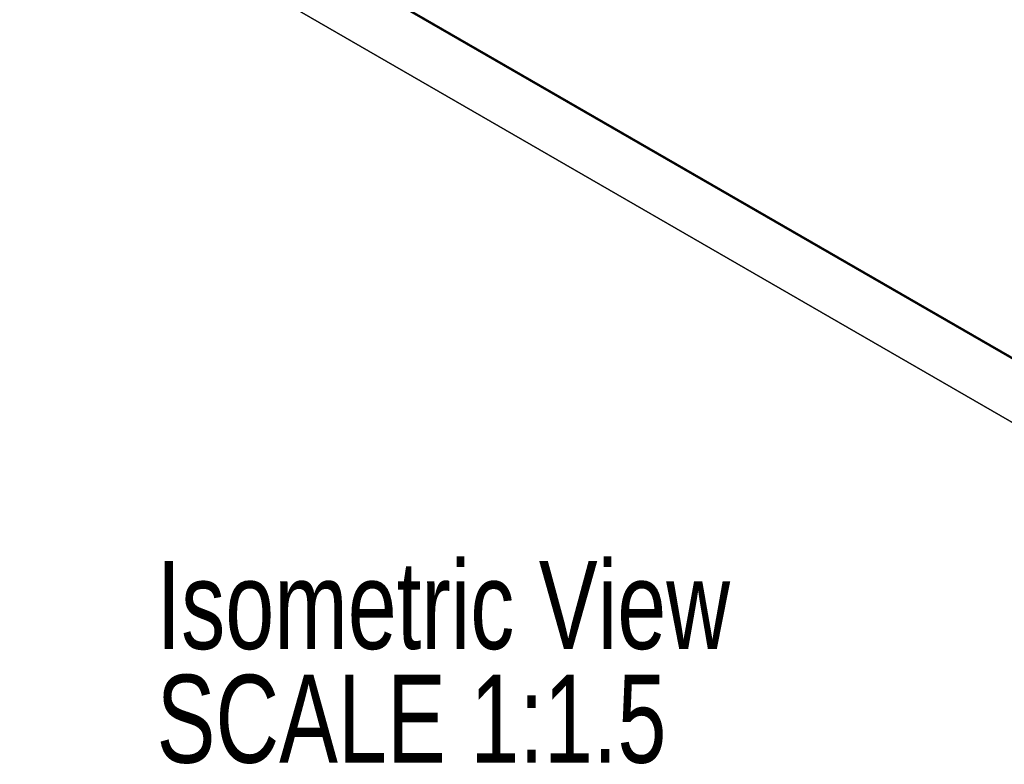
# Model space of a CAD drawing. Header units: millimetres. Extents: x 15 to 415, y 5 to 292.
# Tile 9 of 14: x 327 to 366, y 182 to 211. Entities that reach past the tile are written whole.
import ezdxf

# ---------------------------------------------------------------- set-up
doc = ezdxf.new("R2010")
doc.units = ezdxf.units.MM
doc.styles.add('SLDTEXTSTYLE0', font='TXT', dxfattribs={"width": 0.75})

# ---------------------------------------------------------------- blocks, each defined once
blk = doc.blocks.new('SW_NOTE_0_3')
at = {"color": 0, "linetype": 'Continuous', "lineweight": 0, "char_height": 3.5, "attachment_point": 1, "style": 'SLDTEXTSTYLE0'}
for s, insert in [('Isometric View', (0, 4.512)), ('SCALE 1:1.5', (0, -0.014))]:
    blk.add_mtext(s, dxfattribs=dict(at, insert=insert))

msp = doc.modelspace()

# ---------------------------------------------------------------- linework, layer by layer
at = {"color": 7, "linetype": 'Continuous', "lineweight": 25}
for p, q in [((290.4146, 241.6669), (386.6754, 186.0967)), ((290.4617, 241.6941), (386.6283, 186.1784)), ((288.2226, 240.401), (388.8674, 182.3)), ((389.1031, 182.1639), (288.2226, 240.401))]:
    msp.add_line(p, q, dxfattribs=at)

# ---------------------------------------------------------------- block references
at = {"color": 7, "linetype": 'Continuous', "lineweight": 0}
msp.add_blockref('SW_NOTE_0_3', (332.1408, 185.3629), dxfattribs=at)

doc.saveas('drawing.dxf')
